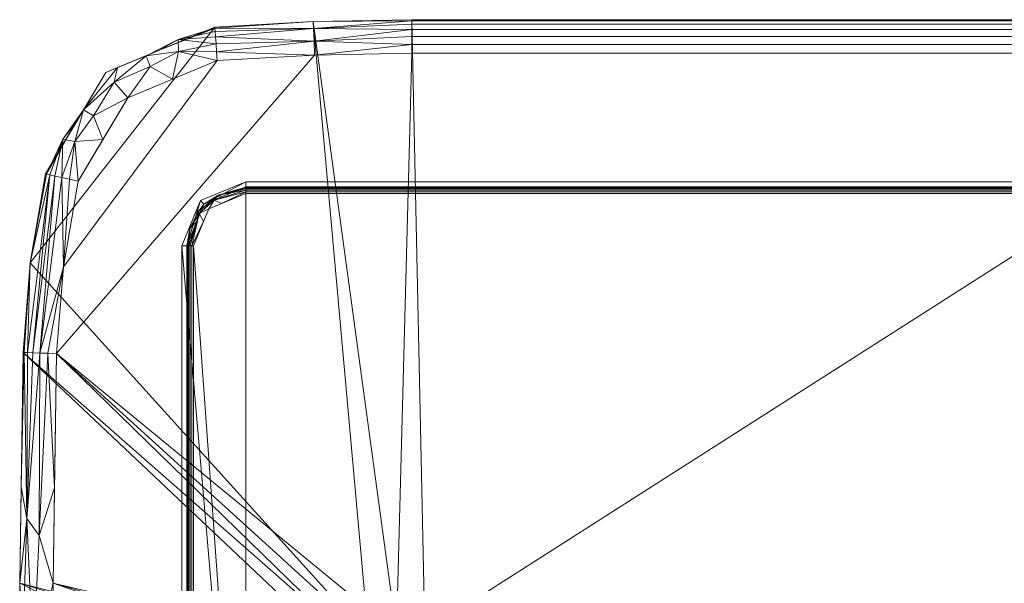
# Model space of a CAD drawing. Header units: millimetres. Extents: x -127 to 127, y -84 to 84.
# Tile 4 of 7: x -127 to 20, y 0 to 84. Entities that reach past the tile are written whole.
import ezdxf

# ---------------------------------------------------------------- set-up
doc = ezdxf.new("R2010")
doc.units = ezdxf.units.MM
doc.layers.add('M-520-M_DRAINAGE_FW', color=2, linetype='Continuous', lineweight=30)

# ---------------------------------------------------------------- blocks, each defined once
blk = doc.blocks.new('CLCN60ZZ - Concept Pillow Flush Plate-3460-3D View 1')
at = {"layer": 'M-520-M_DRAINAGE_FW', "lineweight": 9}
mesh = blk.add_polyface(dxfattribs=at)
corners = [(68.52, -84), (-68.52, -84), (-83.22, -83.72), (-97.91, -82.9), (-114.15, -76.13), (-123.17, -61.01), (-125.46, -47.78), (-126.49, -34.4), (-127, 0), (-126.49, 34.4), (-125.46, 47.78), (-123.17, 61.01), (-114.15, 76.13), (-97.91, 82.9), (-83.22, 83.72), (-68.52, 84), (68.52, 84), (83.22, 83.72), (97.91, 82.9), (114.15, 76.13), (123.17, 61.01), (125.46, 47.78), (126.49, 34.4), (127, 0), (126.49, -34.4), (125.46, -47.78), (123.17, -61.01), (114.15, -76.13), (97.91, -82.9), (83.22, -83.72), (-66.59, -7.2), (-70.8, -7.4), (-74.97, -8.01), (-77.31, -8.75), (-79.43, -10), (-81.22, -11.69), (-82.59, -13.74), (-85.29, -20.96), (-86.27, -28.61), (-85.47, -36.28), (-82.93, -43.56), (-81.78, -45.64), (-80.2, -47.41), (-78.28, -48.81), (-76.1, -49.75), (-71.37, -50.54), (-66.59, -50.8), (66.59, -50.8), (71.37, -50.54), (76.1, -49.75), (78.28, -48.81), (80.2, -47.41), (81.78, -45.64), (82.93, -43.56), (85.47, -36.28), (86.27, -28.61), (85.29, -20.96), (82.59, -13.74), (81.22, -11.69), (79.43, -10), (77.31, -8.75), (74.97, -8.01), (70.8, -7.4), (66.59, -7.2)]
mesh.append_faces([[corners[k] for k in face] for face in [(44, 2, 43), (6, 40, 5), (47, 1, 46)]], dxfattribs={"vtx0": -1, "vtx1": -1})
mesh.append_faces([[corners[k] for k in face] for face in [(14, 32, 10, 13)]], dxfattribs={"vtx0": -1, "vtx1": -1, "vtx2": -1})
mesh.append_faces([[corners[k] for k in face] for face in [(31, 14, 15, 30), (30, 15, 16, 63), (9, 33, 34), (8, 35, 36), (62, 16, 17, 61), (61, 21, 22, 60), (23, 57, 58), (23, 58, 59), (5, 40, 41, 4), (3, 42, 43, 2), (1, 45, 46), (2, 44, 45, 1), (28, 51, 52, 27), (29, 49, 50)]], dxfattribs={"vtx0": -1, "vtx2": -1})
mesh.append_faces([[corners[k] for k in face] for face in [(36, 37, 8), (31, 32, 14), (62, 63, 16), (55, 56, 24), (38, 39, 7)]], dxfattribs={"vtx1": -1, "vtx2": -1})
mesh.append_faces([[corners[k] for k in face] for face in [(17, 18, 21, 61)]], dxfattribs={"vtx1": -1, "vtx2": -1, "vtx3": -1})
mesh.append_faces([[corners[k] for k in face] for face in [(9, 10, 32, 33), (34, 35, 8, 9), (22, 23, 59, 60), (23, 24, 56, 57), (37, 38, 7, 8), (39, 40, 6, 7), (41, 42, 3, 4), (52, 53, 26, 27), (50, 51, 28, 29), (24, 25, 54, 55), (53, 54, 25, 26), (47, 48, 0, 1), (29, 0, 48, 49)]], dxfattribs={"vtx1": -1, "vtx3": -1})
mesh.append_faces([[corners[k] for k in face] for face in [(11, 12, 13, 10)]], dxfattribs={"vtx2": -1})
mesh.append_faces([[corners[k] for k in face] for face in [(18, 19, 20, 21)]], dxfattribs={"vtx3": -1})
mesh = blk.add_polyface(dxfattribs=at)
corners = [(-68.52, 84, 13.16), (-68.52, 84), (-83.22, 83.72), (-97.91, 82.9), (-97.91, 82.9, 13.16), (-83.22, 83.72, 13.16)]
mesh.append_faces([[corners[k] for k in face] for face in [(4, 5, 2, 3)]], dxfattribs={"vtx1": -1})
mesh.append_faces([[corners[k] for k in face] for face in [(0, 1, 2, 5)]], dxfattribs={"vtx2": -1})
mesh = blk.add_polyface(dxfattribs=at)
corners = [(-68.52, 79, 18.16), (-68.52, 80.29, 17.99), (-68.52, 81.5, 17.49), (-68.52, 82.54, 16.69), (-68.52, 83.33, 15.66), (-68.52, 83.83, 14.45), (-68.52, 84, 13.16), (-83.22, 83.72, 13.16), (-97.91, 82.9, 13.16), (-97.89, 82.73, 14.45), (-97.86, 82.23, 15.66), (-97.8, 81.44, 16.69), (-97.72, 80.4, 17.49), (-97.63, 79.2, 17.99), (-97.53, 77.91, 18.16), (-83.04, 78.73, 18.16), (-83.19, 82.69, 16.2), (-83.11, 80.78, 17.72)]
mesh.append_faces([[corners[k] for k in face] for face in [(15, 13, 14)]], dxfattribs={"vtx0": -1})
mesh.append_faces([[corners[k] for k in face] for face in [(13, 17, 12), (2, 17, 1)]], dxfattribs={"vtx0": -1, "vtx1": -1})
mesh.append_faces([[corners[k] for k in face] for face in [(17, 3, 16), (7, 16, 5), (1, 17, 15), (15, 17, 13), (17, 16, 11), (7, 9, 16)]], dxfattribs={"vtx0": -1, "vtx1": -1, "vtx2": -1})
mesh.append_faces([[corners[k] for k in face] for face in [(17, 2, 3), (16, 4, 5), (17, 11, 12), (16, 9, 10)]], dxfattribs={"vtx0": -1, "vtx2": -1})
mesh.append_faces([[corners[k] for k in face] for face in [(8, 9, 7)]], dxfattribs={"vtx1": -1})
mesh.append_faces([[corners[k] for k in face] for face in [(10, 11, 16), (3, 4, 16)]], dxfattribs={"vtx1": -1, "vtx2": -1})
mesh.append_faces([[corners[k] for k in face] for face in [(15, 0, 1), (5, 6, 7)]], dxfattribs={"vtx2": -1})
mesh = blk.add_polyface(dxfattribs=at)
corners = [(68.52, 84, 13.16), (68.52, 84), (-68.52, 84), (-68.52, 84, 13.16)]
mesh.append_faces([[corners[k] for k in face] for face in [(3, 0, 1, 2)]])
mesh = blk.add_polyface(dxfattribs=at)
corners = [(68.52, 79, 18.16), (68.52, 80.29, 17.99), (68.52, 81.5, 17.49), (68.52, 82.54, 16.69), (68.52, 83.33, 15.66), (68.52, 83.83, 14.45), (68.52, 84, 13.16), (-68.52, 84, 13.16), (-68.52, 83.83, 14.45), (-68.52, 83.33, 15.66), (-68.52, 82.54, 16.69), (-68.52, 81.5, 17.49), (-68.52, 80.29, 17.99), (-68.52, 79, 18.16)]
mesh.append_faces([[corners[k] for k in face] for face in [(7, 8, 5, 6)]], dxfattribs={"vtx1": -1})
mesh.append_faces([[corners[k] for k in face] for face in [(8, 9, 4, 5), (3, 4, 9, 10), (11, 12, 1, 2), (2, 3, 10, 11)]], dxfattribs={"vtx1": -1, "vtx3": -1})
mesh.append_faces([[corners[k] for k in face] for face in [(12, 13, 0, 1)]], dxfattribs={"vtx3": -1})
mesh = blk.add_polyface(dxfattribs=at)
corners = [(-97.91, 82.9, 13.16), (-97.91, 82.9), (-114.15, 76.13), (-123.17, 61.01), (-123.17, 61.01, 13.16), (-114.15, 76.13, 13.16), (-106.03, 79.51), (-106.03, 79.51, 13.16), (-118.84, 68.27), (-118.66, 68.57, 13.16)]
mesh.append_faces([[corners[k] for k in face] for face in [(2, 9, 5), (9, 2, 8), (8, 4, 9)]], dxfattribs={"vtx0": -1, "vtx2": -1})
mesh.append_faces([[corners[k] for k in face] for face in [(5, 7, 6, 2)]], dxfattribs={"vtx1": -1, "vtx3": -1})
mesh.append_faces([[corners[k] for k in face] for face in [(8, 3, 4)]], dxfattribs={"vtx2": -1})
mesh.append_faces([[corners[k] for k in face] for face in [(7, 0, 1, 6)]], dxfattribs={"vtx3": -1})
mesh = blk.add_polyface(dxfattribs=at)
corners = [(-97.53, 77.91, 18.16), (-97.63, 79.2, 17.99), (-97.72, 80.4, 17.49), (-97.8, 81.44, 16.69), (-97.86, 82.23, 15.66), (-97.89, 82.73, 14.45), (-97.91, 82.9, 13.16), (-114.15, 76.13, 13.16), (-123.17, 61.01, 13.16), (-123, 60.98, 14.45), (-122.51, 60.87, 15.66), (-121.74, 60.7, 16.69), (-120.73, 60.47, 17.49), (-119.55, 60.21, 17.99), (-118.29, 59.93, 18.16), (-110.88, 72.35, 18.16), (-108.15, 78.63, 16.54), (-117.48, 70.55, 16.54), (-106.03, 79.51, 13.16), (-118.66, 68.57, 13.16), (-104.21, 75.13, 18.16), (-114.58, 66.14, 18.16), (-103.39, 81.06, 15.92), (-120.57, 66.18, 15.92), (-103.32, 79.26, 17.54), (-118.79, 65.85, 17.54), (-107.52, 77.02, 17.76), (-112.92, 74.7, 17.08), (-115.98, 69.69, 17.76), (-112.42, 76.89, 15.33)]
mesh.append_faces([[corners[k] for k in face] for face in [(21, 25, 14), (3, 22, 2), (5, 22, 4), (12, 23, 11), (0, 24, 20), (11, 23, 10), (14, 25, 13), (1, 24, 0), (15, 28, 21)]], dxfattribs={"vtx0": -1, "vtx1": -1})
mesh.append_faces([[corners[k] for k in face] for face in [(15, 26, 27), (16, 24, 22), (26, 20, 24), (29, 17, 27), (2, 22, 24), (18, 22, 5), (26, 24, 16), (28, 15, 27), (25, 23, 12), (17, 19, 23), (25, 17, 23), (18, 16, 22), (9, 23, 19), (28, 25, 21), (27, 26, 16), (29, 27, 16), (17, 25, 28), (27, 17, 28), (18, 29, 16), (17, 29, 7)]], dxfattribs={"vtx0": -1, "vtx1": -1, "vtx2": -1})
mesh.append_faces([[corners[k] for k in face] for face in [(24, 1, 2), (29, 18, 7), (17, 7, 19)]], dxfattribs={"vtx0": -1, "vtx2": -1})
mesh.append_faces([[corners[k] for k in face] for face in [(8, 9, 19)]], dxfattribs={"vtx1": -1})
mesh.append_faces([[corners[k] for k in face] for face in [(3, 4, 22), (12, 13, 25), (9, 10, 23), (15, 20, 26)]], dxfattribs={"vtx1": -1, "vtx2": -1})
mesh.append_faces([[corners[k] for k in face] for face in [(5, 6, 18)]], dxfattribs={"vtx2": -1})
mesh = blk.add_polyface(dxfattribs=at)
corners = [(-68.52, -79, 18.16), (68.52, -79, 18.16), (83.04, -78.73, 18.16), (97.53, -77.91, 18.16), (110.88, -72.35, 18.16), (118.29, -59.93, 18.16), (120.49, -47.17, 18.16), (121.49, -34.25, 18.16), (122, 0, 18.16), (121.49, 34.25, 18.16), (120.49, 47.17, 18.16), (118.29, 59.93, 18.16), (110.88, 72.35, 18.16), (97.53, 77.91, 18.16), (83.04, 78.73, 18.16), (68.52, 79, 18.16), (-68.52, 79, 18.16), (-83.04, 78.73, 18.16), (-97.53, 77.91, 18.16), (-110.88, 72.35, 18.16), (-118.29, 59.93, 18.16), (-120.49, 47.17, 18.16), (-121.49, 34.25, 18.16), (-122, 0, 18.16), (-121.49, -34.25, 18.16), (-120.49, -47.17, 18.16), (-118.29, -59.93, 18.16), (-110.88, -72.35, 18.16), (-97.53, -77.91, 18.16), (-83.04, -78.73, 18.16), (-66.59, -7.2, 18.16), (66.59, -7.2, 18.16), (70.8, -7.4, 18.16), (74.97, -8.01, 18.16), (77.31, -8.75, 18.16), (79.43, -10, 18.16), (81.22, -11.69, 18.16), (82.59, -13.74, 18.16), (85.29, -20.96, 18.16), (86.27, -28.61, 18.16), (85.47, -36.28, 18.16), (82.93, -43.56, 18.16), (81.78, -45.64, 18.16), (80.2, -47.41, 18.16), (78.28, -48.81, 18.16), (76.1, -49.75, 18.16), (71.37, -50.54, 18.16), (66.59, -50.8, 18.16), (-66.59, -50.8, 18.16), (-71.37, -50.54, 18.16), (-76.1, -49.75, 18.16), (-78.28, -48.81, 18.16), (-80.2, -47.41, 18.16), (-81.78, -45.64, 18.16), (-82.93, -43.56, 18.16), (-85.47, -36.28, 18.16), (-86.27, -28.61, 18.16), (-85.29, -20.96, 18.16), (-82.59, -13.74, 18.16), (-81.22, -11.69, 18.16), (-79.43, -10, 18.16), (-77.31, -8.75, 18.16), (-74.97, -8.01, 18.16), (-70.8, -7.4, 18.16)]
mesh.append_faces([[corners[k] for k in face] for face in [(60, 23, 59), (62, 22, 61), (51, 29, 50), (41, 6, 40), (5, 42, 4), (48, 0, 47)]], dxfattribs={"vtx0": -1, "vtx1": -1})
mesh.append_faces([[corners[k] for k in face] for face in [(32, 9, 14, 15)]], dxfattribs={"vtx0": -1, "vtx1": -1, "vtx3": -1})
mesh.append_faces([[corners[k] for k in face] for face in [(30, 15, 16, 63), (22, 62, 63), (15, 30, 31), (10, 13, 14, 9), (35, 8, 9, 34), (9, 32, 33), (38, 7, 8, 37), (15, 31, 32), (7, 38, 39), (28, 52, 53, 27), (0, 48, 49, 29), (29, 49, 50), (3, 43, 44), (40, 6, 7, 39), (1, 46, 47, 0), (46, 1, 2, 45)]], dxfattribs={"vtx0": -1, "vtx2": -1})
mesh.append_faces([[corners[k] for k in face] for face in [(63, 16, 17, 22)]], dxfattribs={"vtx0": -1, "vtx2": -1, "vtx3": -1})
mesh.append_faces([[corners[k] for k in face] for face in [(58, 59, 23), (33, 34, 9), (36, 37, 8), (35, 36, 8), (56, 57, 24)]], dxfattribs={"vtx1": -1, "vtx2": -1})
mesh.append_faces([[corners[k] for k in face] for face in [(21, 22, 17, 18), (60, 61, 22, 23), (57, 58, 23, 24), (54, 55, 25, 26), (55, 56, 24, 25), (53, 54, 26, 27), (51, 52, 28, 29), (41, 42, 5, 6), (42, 43, 3, 4), (44, 45, 2, 3)]], dxfattribs={"vtx1": -1, "vtx3": -1})
mesh.append_faces([[corners[k] for k in face] for face in [(11, 12, 13, 10)]], dxfattribs={"vtx2": -1})
mesh.append_faces([[corners[k] for k in face] for face in [(18, 19, 20, 21)]], dxfattribs={"vtx3": -1})
mesh = blk.add_polyface(dxfattribs=at)
corners = [(-123.17, 61.01, 13.16), (-123.17, 61.01), (-125.46, 47.78), (-126.49, 34.4), (-126.49, 34.4, 13.16), (-125.46, 47.78, 13.16)]
mesh.append_faces([[corners[k] for k in face] for face in [(5, 0, 1, 2), (2, 3, 4, 5)]], dxfattribs={"vtx3": -1})
mesh = blk.add_polyface(dxfattribs=at)
corners = [(-118.29, 59.93, 18.16), (-119.55, 60.21, 17.99), (-120.73, 60.47, 17.49), (-121.74, 60.7, 16.69), (-122.51, 60.87, 15.66), (-123, 60.98, 14.45), (-123.17, 61.01, 13.16), (-125.46, 47.78, 13.16), (-126.49, 34.4, 13.16), (-126.32, 34.39, 14.45), (-125.82, 34.38, 15.66), (-125.02, 34.36, 16.69), (-123.99, 34.32, 17.49), (-122.78, 34.29, 17.99), (-121.49, 34.25, 18.16), (-120.49, 47.17, 18.16)]
mesh.append_faces([[corners[k] for k in face] for face in [(15, 13, 14)]], dxfattribs={"vtx0": -1})
mesh.append_faces([[corners[k] for k in face] for face in [(3, 12, 2), (5, 7, 4), (10, 7, 9), (13, 15, 12), (12, 3, 11)]], dxfattribs={"vtx0": -1, "vtx1": -1})
mesh.append_faces([[corners[k] for k in face] for face in [(15, 2, 12), (10, 4, 7)]], dxfattribs={"vtx0": -1, "vtx1": -1, "vtx2": -1})
mesh.append_faces([[corners[k] for k in face] for face in [(11, 3, 4)]], dxfattribs={"vtx0": -1, "vtx2": -1})
mesh.append_faces([[corners[k] for k in face] for face in [(8, 9, 7)]], dxfattribs={"vtx1": -1})
mesh.append_faces([[corners[k] for k in face] for face in [(1, 2, 15), (10, 11, 4)]], dxfattribs={"vtx1": -1, "vtx2": -1})
mesh.append_faces([[corners[k] for k in face] for face in [(15, 0, 1), (5, 6, 7)]], dxfattribs={"vtx2": -1})
mesh = blk.add_polyface(dxfattribs=at)
corners = [(-102.09, 50.32, -13.55), (-102.8, 50.32), (-100.02, 57.03), (-93.3, 59.82), (-93.3, 59.11, -13.55), (-99.52, 56.53, -13.55)]
mesh.append_faces([[corners[k] for k in face] for face in [(5, 3, 4)]], dxfattribs={"vtx0": -1})
mesh.append_faces([[corners[k] for k in face] for face in [(0, 2, 5), (3, 5, 2)]], dxfattribs={"vtx0": -1, "vtx1": -1})
mesh.append_faces([[corners[k] for k in face] for face in [(1, 2, 0)]], dxfattribs={"vtx1": -1})
mesh = blk.add_polyface(dxfattribs=at)
corners = [(102.8, 50.32), (100.02, 57.03), (93.3, 59.82), (-93.3, 59.82), (-100.02, 57.03), (-102.8, 50.32), (-102.8, -50.32), (-100.02, -57.03), (-93.3, -59.82), (93.3, -59.82), (100.02, -57.03), (102.8, -50.32)]
mesh.append_faces([[corners[k] for k in face] for face in [(2, 3, 8, 9)]], dxfattribs={"vtx1": -1, "vtx3": -1})
mesh.append_faces([[corners[k] for k in face] for face in [(6, 7, 8, 5), (0, 1, 2, 11)]], dxfattribs={"vtx2": -1})
mesh.append_faces([[corners[k] for k in face] for face in [(3, 4, 5, 8), (9, 10, 11, 2)]], dxfattribs={"vtx2": -1, "vtx3": -1})
mesh = blk.add_polyface(dxfattribs=at)
corners = [(-101.09, 50.32, -14.5), (-101.34, 50.32, -14.47), (-101.58, 50.32, -14.37), (-101.78, 50.32, -14.23), (-101.94, 50.32, -14.03), (-102.04, 50.32, -13.8), (-102.09, 50.32, -13.55), (-99.52, 56.53, -13.55), (-93.3, 59.11, -13.55), (-93.3, 59.06, -13.8), (-93.3, 58.96, -14.03), (-93.3, 58.8, -14.23), (-93.3, 58.59, -14.37), (-93.3, 58.36, -14.47), (-93.3, 58.11, -14.5), (-98.81, 55.83, -14.5), (-100.24, 55.1, -14.27), (-97.39, 57.87, -14.1), (-100.6, 53.92, -13.55), (-96.9, 57.61, -13.55), (-99.6, 53.92, -14.5), (-96.9, 56.62, -14.5), (-100.39, 55.36, -13.93), (-101.61, 52.9, -13.9), (-98.01, 57.08, -14.39)]
mesh.append_faces([[corners[k] for k in face] for face in [(3, 16, 2), (7, 22, 18), (12, 17, 11), (15, 24, 21)]], dxfattribs={"vtx0": -1, "vtx1": -1})
mesh.append_faces([[corners[k] for k in face] for face in [(23, 18, 22), (22, 17, 16), (24, 16, 17), (16, 20, 1), (17, 19, 9), (12, 24, 17), (17, 22, 7), (16, 24, 15), (16, 3, 23), (16, 23, 22), (24, 13, 21)]], dxfattribs={"vtx0": -1, "vtx1": -1, "vtx2": -1})
mesh.append_faces([[corners[k] for k in face] for face in [(17, 10, 11), (16, 1, 2), (23, 3, 4), (24, 12, 13), (23, 5, 6)]], dxfattribs={"vtx0": -1, "vtx2": -1})
mesh.append_faces([[corners[k] for k in face] for face in [(9, 10, 17), (6, 18, 23), (4, 5, 23), (7, 19, 17), (15, 20, 16)]], dxfattribs={"vtx1": -1, "vtx2": -1})
mesh.append_faces([[corners[k] for k in face] for face in [(20, 0, 1), (19, 8, 9), (13, 14, 21)]], dxfattribs={"vtx2": -1})
mesh = blk.add_polyface(dxfattribs=at)
corners = [(93.3, 59.82), (93.3, 59.11, -13.55), (-93.3, 59.11, -13.55), (-93.3, 59.82)]
mesh.append_faces([[corners[k] for k in face] for face in [(1, 2, 3, 0)]])
mesh = blk.add_polyface(dxfattribs=at)
corners = [(93.3, 59.11, -13.55), (93.3, 59.06, -13.8), (93.3, 58.96, -14.03), (93.3, 58.8, -14.23), (93.3, 58.59, -14.37), (93.3, 58.36, -14.47), (93.3, 58.11, -14.5), (-93.3, 58.11, -14.5), (-93.3, 58.36, -14.47), (-93.3, 58.59, -14.37), (-93.3, 58.8, -14.23), (-93.3, 58.96, -14.03), (-93.3, 59.06, -13.8), (-93.3, 59.11, -13.55)]
mesh.append_faces([[corners[k] for k in face] for face in [(0, 1, 12, 13)]], dxfattribs={"vtx1": -1})
mesh.append_faces([[corners[k] for k in face] for face in [(1, 2, 11, 12), (10, 11, 2, 3), (4, 5, 8, 9), (9, 10, 3, 4)]], dxfattribs={"vtx1": -1, "vtx3": -1})
mesh.append_faces([[corners[k] for k in face] for face in [(5, 6, 7, 8)]], dxfattribs={"vtx3": -1})
mesh = blk.add_polyface(dxfattribs=at)
corners = [(93.3, 58.11, -14.5), (98.81, 55.83, -14.5), (101.09, 50.32, -14.5), (101.09, -50.32, -14.5), (98.81, -55.83, -14.5), (93.3, -58.11, -14.5), (-93.3, -58.11, -14.5), (-98.81, -55.83, -14.5), (-101.09, -50.32, -14.5), (-101.09, 50.32, -14.5), (-98.81, 55.83, -14.5), (-93.3, 58.11, -14.5)]
mesh.append_faces([[corners[k] for k in face] for face in [(6, 11, 0, 5)]], dxfattribs={"vtx0": -1, "vtx2": -1})
mesh.append_faces([[corners[k] for k in face] for face in [(3, 4, 5, 2)]], dxfattribs={"vtx2": -1})
mesh.append_faces([[corners[k] for k in face] for face in [(9, 10, 11, 6), (0, 1, 2, 5)]], dxfattribs={"vtx2": -1, "vtx3": -1})
mesh.append_faces([[corners[k] for k in face] for face in [(6, 7, 8, 9)]], dxfattribs={"vtx3": -1})
mesh = blk.add_polyface(dxfattribs=at)
corners = [(-102.09, -50.32, -13.55), (-102.8, -50.32), (-102.8, 50.32), (-102.09, 50.32, -13.55)]
mesh.append_faces([[corners[k] for k in face] for face in [(3, 0, 1, 2)]])
mesh = blk.add_polyface(dxfattribs=at)
corners = [(-101.09, -50.32, -14.5), (-101.34, -50.32, -14.47), (-101.58, -50.32, -14.37), (-101.78, -50.32, -14.23), (-101.94, -50.32, -14.03), (-102.04, -50.32, -13.8), (-102.09, -50.32, -13.55), (-102.09, 50.32, -13.55), (-102.04, 50.32, -13.8), (-101.94, 50.32, -14.03), (-101.78, 50.32, -14.23), (-101.58, 50.32, -14.37), (-101.34, 50.32, -14.47), (-101.09, 50.32, -14.5)]
mesh.append_faces([[corners[k] for k in face] for face in [(7, 8, 5, 6)]], dxfattribs={"vtx1": -1})
mesh.append_faces([[corners[k] for k in face] for face in [(8, 9, 4, 5), (3, 4, 9, 10), (11, 12, 1, 2), (2, 3, 10, 11)]], dxfattribs={"vtx1": -1, "vtx3": -1})
mesh.append_faces([[corners[k] for k in face] for face in [(12, 13, 0, 1)]], dxfattribs={"vtx3": -1})
mesh = blk.add_polyface(dxfattribs=at)
corners = [(-126.49, 34.4, 13.16), (-126.49, 34.4), (-127, 0), (-126.49, -34.4), (-126.49, -34.4, 13.16), (-127, 0, 13.16)]
mesh.append_faces([[corners[k] for k in face] for face in [(0, 1, 2, 5), (3, 4, 5, 2)]], dxfattribs={"vtx2": -1})
mesh = blk.add_polyface(dxfattribs=at)
corners = [(-121.49, 34.25, 18.16), (-122.78, 34.29, 17.99), (-123.99, 34.32, 17.49), (-125.02, 34.36, 16.69), (-125.82, 34.38, 15.66), (-126.32, 34.39, 14.45), (-126.49, 34.4, 13.16), (-127, 0, 13.16), (-126.49, -34.4, 13.16), (-126.32, -34.39, 14.45), (-125.82, -34.38, 15.66), (-125.02, -34.36, 16.69), (-123.99, -34.32, 17.49), (-122.78, -34.29, 17.99), (-121.49, -34.25, 18.16), (-122, 0, 18.16), (-125.93, 9.65, 16.2), (-124.99, -11.61, 17.12), (-121.79, 14.25, 18.16), (-126.79, 14.4, 13.16), (-126.79, -14.4, 13.16), (-121.79, -14.25, 18.16), (-124.11, 7.13, 17.68), (-126.49, -7.2, 15.3)]
mesh.append_faces([[corners[k] for k in face] for face in [(5, 16, 4), (3, 16, 2), (7, 16, 19), (11, 17, 10)]], dxfattribs={"vtx0": -1, "vtx1": -1})
mesh.append_faces([[corners[k] for k in face] for face in [(22, 17, 15), (17, 23, 10), (5, 19, 16), (23, 16, 7), (2, 16, 22), (22, 18, 1), (17, 13, 21), (23, 20, 9), (17, 22, 16), (16, 23, 17)]], dxfattribs={"vtx0": -1, "vtx1": -1, "vtx2": -1})
mesh.append_faces([[corners[k] for k in face] for face in [(16, 3, 4), (17, 12, 13), (17, 11, 12)]], dxfattribs={"vtx0": -1, "vtx2": -1})
mesh.append_faces([[corners[k] for k in face] for face in [(0, 1, 18)]], dxfattribs={"vtx1": -1})
mesh.append_faces([[corners[k] for k in face] for face in [(15, 18, 22), (1, 2, 22), (7, 20, 23), (9, 10, 23), (21, 15, 17)]], dxfattribs={"vtx1": -1, "vtx2": -1})
mesh.append_faces([[corners[k] for k in face] for face in [(5, 6, 19), (13, 14, 21), (20, 8, 9)]], dxfattribs={"vtx2": -1})

msp = doc.modelspace()

# ---------------------------------------------------------------- block references
at = {"layer": 'M-520-M_DRAINAGE_FW', "lineweight": 9}
msp.add_blockref('CLCN60ZZ - Concept Pillow Flush Plate-3460-3D View 1', (0, 0), dxfattribs=at)

doc.saveas('drawing.dxf')
